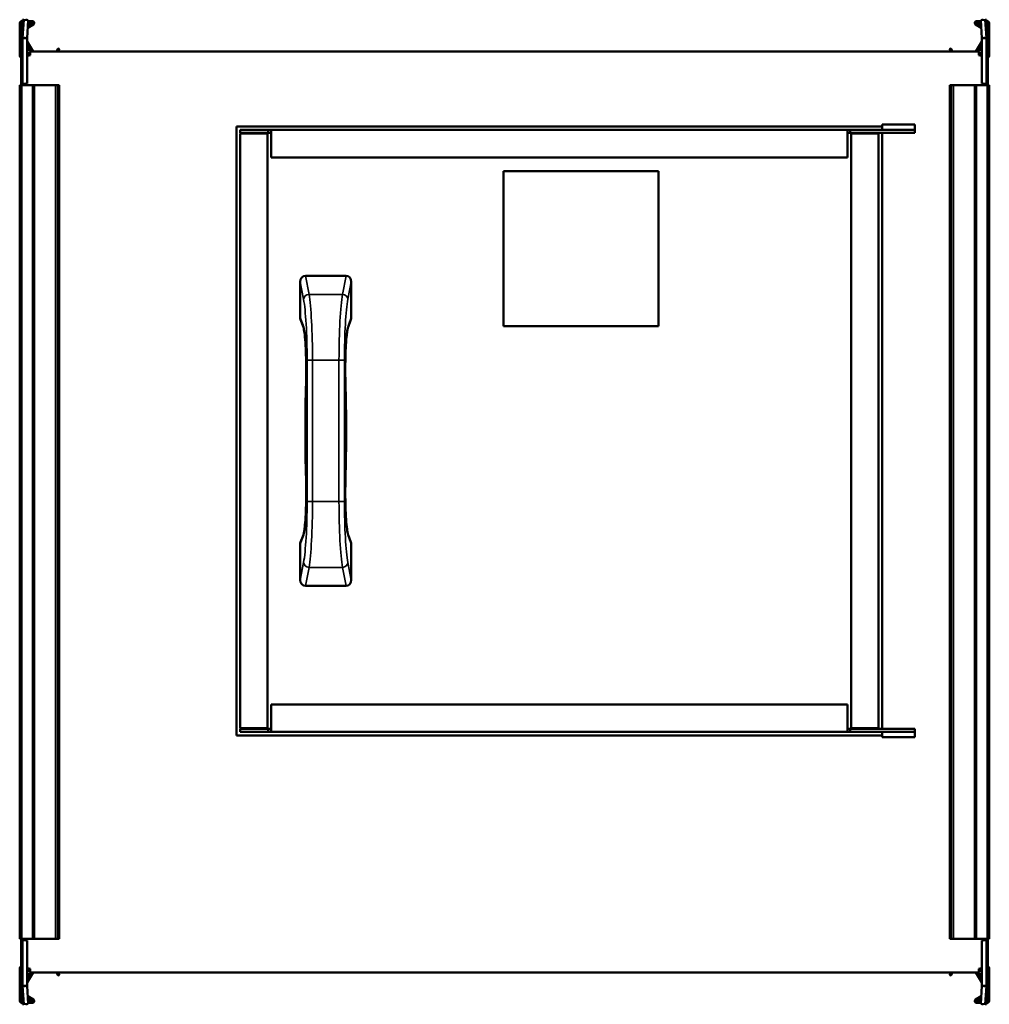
# Model space of a CAD drawing. Header units: millimetres. Extents: x 154 to 686, y 27 to 567.
import ezdxf

# ---------------------------------------------------------------- set-up
doc = ezdxf.new("R2010")
doc.units = ezdxf.units.MM
doc.header["$LTSCALE"] = 2
doc.layers.add('Widoczne (ISO)', color=7, linetype='Continuous', lineweight=50)
doc.layers.add('Widoczne wąskie (ISO)', color=7, linetype='Continuous', lineweight=35)

msp = doc.modelspace()

# ---------------------------------------------------------------- linework, layer by layer
at = {"layer": 'Widoczne (ISO)'}
for p, q in [((155.81, 566.99), (156.42, 566.97)), ((683.58, 566.97), (684.19, 566.99)), ((154.2, 547.2), (154.2, 565)), ((155, 553.4), (155, 565.4)), ((155, 565.4), (155.8, 565.4)), ((155.4, 566.2), (155.8, 566.2)), ((155.8, 566.94), (155.8, 556.94)), ((156.42, 566.97), (155.81, 557.06)), ((156.42, 566.97), (158.91, 566.81)), ((157.51, 566.9), (158.3, 566.9)), ((158.3, 566.9), (158.3, 566.87)), ((158.3, 556.91), (158.91, 566.81)), ((161.7, 564.33), (158.65, 562.57)), ((158.71, 563.53), (161.3, 565.03)), ((161.2, 565.4), (158.82, 565.4)), ((158.87, 566.2), (161.2, 566.2)), ((678.3, 564.33), (681.35, 562.57)), ((681.29, 563.53), (678.7, 565.03)), ((681.13, 566.2), (678.8, 566.2)), ((678.8, 565.4), (681.18, 565.4)), ((683.58, 566.97), (681.09, 566.81)), ((681.09, 566.81), (681.7, 556.91)), ((681.7, 566.9), (681.7, 566.87)), ((681.7, 566.9), (682.49, 566.9)), ((684.19, 557.06), (683.58, 566.97)), ((684.2, 556.94), (684.2, 566.94)), ((684.6, 566.2), (684.2, 566.2)), ((685, 565.4), (684.2, 565.4)), ((685, 565.4), (685, 553.4)), ((685.8, 547.2), (685.8, 565)), ((155.8, 556.83), (155.8, 556.94)), ((157.2, 556.83), (155.8, 556.83)), ((155.8, 556.83), (155.8, 531.9)), ((155.81, 557.06), (157.2, 556.97)), ((157.2, 556.97), (158.3, 556.91)), ((158.3, 556.83), (157.2, 556.83)), ((158.3, 556.83), (158.3, 556.87)), ((158.3, 531.91), (158.3, 556.83)), ((681.7, 556.91), (682.8, 556.97)), ((681.7, 556.83), (681.7, 556.87)), ((682.8, 556.83), (681.7, 556.83)), ((681.7, 556.83), (681.7, 531.91)), ((682.8, 556.97), (684.19, 557.06)), ((684.2, 556.83), (682.8, 556.83)), ((684.2, 556.83), (684.2, 556.94)), ((684.2, 531.9), (684.2, 556.83)), ((155, 552.9), (155, 553.4)), ((155, 550.69), (155, 552.9)), ((155, 552.9), (155.8, 552.9)), ((155.8, 552.89), (155, 550.69)), ((160.61, 549.5), (158.3, 553.51)), ((158.33, 555.06), (161.54, 549.5)), ((174.29, 549.5), (175.18, 551.03)), ((175.45, 551.1), (175.8, 550.9)), ((664.55, 551.1), (664.2, 550.9)), ((665.71, 549.5), (664.82, 551.03)), ((681.67, 555.06), (678.46, 549.5)), ((679.39, 549.5), (681.7, 553.51)), ((685, 552.9), (684.2, 552.9)), ((684.2, 552.89), (685, 550.69)), ((685, 553.4), (685, 552.9)), ((685, 552.9), (685, 550.69)), ((155, 549.81), (155, 550.69)), ((155, 549.81), (155.35, 549.68)), ((155, 548.6), (155, 548)), ((155.14, 548), (155, 548)), ((155, 547), (155, 548)), ((155.09, 547), (155, 547)), ((155, 546), (155, 546.22)), ((155, 542.5), (155, 546)), ((155.22, 548.8), (155.2, 548.8)), ((158.3, 550.4), (159.4, 550.4)), ((159.4, 548.8), (158.3, 548.8)), ((160, 548), (158.3, 548)), ((160, 549.5), (680, 549.5)), ((160, 547.5), (160, 549.5)), ((175.87, 550.63), (175.22, 549.5)), ((664.13, 550.63), (664.78, 549.5)), ((680, 549.5), (680, 547.5)), ((681.7, 548), (680, 548)), ((681.7, 550.4), (680.6, 550.4)), ((680.6, 548.8), (681.7, 548.8)), ((685, 549.81), (684.65, 549.68)), ((684.78, 548.8), (684.8, 548.8)), ((685, 548), (684.86, 548)), ((685, 547), (684.91, 547)), ((685, 550.69), (685, 549.81)), ((685, 548.6), (685, 548)), ((685, 547), (685, 548)), ((685, 546), (685, 546.22)), ((685, 546), (685, 542.5)), ((155, 542.5), (155, 539.84)), ((685, 539.84), (685, 542.5)), ((155, 534.72), (155, 539.84)), ((155, 532.4), (155, 534.72)), ((685, 539.84), (685, 534.72)), ((685, 534.72), (685, 532.4)), ((155.4, 531), (154.2, 531)), ((154.2, 531), (154.2, 63)), ((155, 532.4), (155.8, 532.4)), ((155, 531.9), (155, 532.4)), ((155, 531.9), (155.8, 531.9)), ((155, 531.9), (155, 531)), ((155.4, 531), (161.2, 531)), ((155.8, 531.9), (157.5, 531.9)), ((157.5, 531.91), (157.5, 531.9)), ((158.3, 531.91), (157.5, 531.91)), ((157.5, 531.9), (157.5, 531)), ((162.2, 531), (161.2, 531)), ((162.2, 531), (173.78, 531)), ((162.2, 531), (162.2, 63)), ((173.78, 531), (173.95, 531)), ((173.95, 531), (175.18, 531)), ((175.45, 531), (175.18, 531)), ((175.45, 531), (175.8, 531)), ((175.9, 531), (175.8, 531)), ((175.9, 531), (175.9, 63)), ((664.1, 531), (664.2, 531)), ((664.1, 63), (664.1, 531)), ((664.55, 531), (664.2, 531)), ((664.55, 531), (664.82, 531)), ((666.05, 531), (664.82, 531)), ((666.22, 531), (666.05, 531)), ((677.8, 531), (666.22, 531)), ((677.8, 531), (678.8, 531)), ((677.8, 63), (677.8, 531)), ((684.6, 531), (678.8, 531)), ((682.5, 531.91), (681.7, 531.91)), ((682.5, 531.9), (682.5, 531.91)), ((682.5, 531.9), (684.2, 531.9)), ((682.5, 531), (682.5, 531.9)), ((685, 532.4), (684.2, 532.4)), ((685, 531.9), (684.2, 531.9)), ((684.6, 531), (685.8, 531)), ((685, 532.4), (685, 531.9)), ((685, 531), (685, 531.9)), ((685.8, 63), (685.8, 531)), ((627, 508.5), (273, 508.5)), ((273, 508.5), (273, 174.5)), ((627, 509.5), (645, 509.5)), ((627, 509.5), (627, 506.5)), ((645, 506.5), (645, 509.5)), ((275, 506.5), (290.5, 506.5)), ((275, 505), (275, 506.5)), ((275, 505), (290.5, 505)), ((275, 178.5), (275, 504.5)), ((275, 504.5), (278, 504.5)), ((278, 504.5), (278, 505)), ((278, 504.5), (290, 504.5)), ((290, 504.5), (290, 178.5)), ((290.5, 506.5), (292, 506.5)), ((290.5, 506.5), (290.5, 505)), ((292, 505), (290.5, 505)), ((292, 506.5), (608, 506.5)), ((292, 503.5), (292, 506.5)), ((292, 491.5), (292, 503.5)), ((608, 506.5), (609.5, 506.5)), ((608, 506.5), (608, 503.5)), ((609.5, 505), (608, 505)), ((608, 503.5), (608, 491.5)), ((609.5, 506.5), (645, 506.5)), ((609.5, 506.5), (609.5, 505)), ((609.5, 505), (645, 505)), ((610, 504.5), (622, 504.5)), ((610, 178.5), (610, 504.5)), ((622, 504.5), (622, 505)), ((622, 504.5), (625, 504.5)), ((625, 504.5), (625, 178.5)), ((627, 178), (627, 505)), ((645, 506.5), (645, 505)), ((608, 491.5), (292, 491.5)), ((419.5, 484), (419.5, 399)), ((504.5, 484), (419.5, 484)), ((504.5, 399), (504.5, 484)), ((308, 403.65), (308, 423.31)), ((310.89, 426.5), (333.11, 426.5)), ((336, 423.31), (336, 403.65)), ((309.73, 398.45), (308.2, 402.53)), ((335.8, 402.53), (334.27, 398.45)), ((419.5, 399), (504.5, 399)), ((308.2, 280.47), (309.73, 284.55)), ((334.27, 284.55), (335.8, 280.47)), ((308, 259.69), (308, 279.35)), ((336, 279.35), (336, 259.69)), ((333.11, 256.5), (310.89, 256.5)), ((292, 191.5), (608, 191.5)), ((292, 179.5), (292, 191.5)), ((608, 191.5), (608, 179.5)), ((278, 178.5), (275, 178.5)), ((278, 178.5), (278, 178)), ((290, 178.5), (278, 178.5)), ((292, 176.5), (292, 179.5)), ((608, 179.5), (608, 176.5)), ((622, 178.5), (610, 178.5)), ((622, 178.5), (622, 178)), ((625, 178.5), (622, 178.5)), ((273, 174.5), (627, 174.5)), ((275, 176.5), (275, 178)), ((275, 178), (290.5, 178)), ((275, 176.5), (290.5, 176.5)), ((290.5, 176.5), (290.5, 178)), ((290.5, 178), (292, 178)), ((292, 176.5), (290.5, 176.5)), ((608, 176.5), (292, 176.5)), ((608, 178), (609.5, 178)), ((609.5, 176.5), (608, 176.5)), ((609.5, 178), (645, 178)), ((609.5, 176.5), (609.5, 178)), ((609.5, 176.5), (645, 176.5)), ((627, 176.5), (627, 173.5)), ((645, 173.5), (627, 173.5)), ((645, 178), (645, 176.5)), ((645, 173.5), (645, 176.5)), ((155.4, 63), (154.2, 63)), ((155, 63), (155, 62.1)), ((155, 62.1), (155.8, 62.1)), ((155, 61.6), (155, 62.1)), ((155, 59.28), (155, 61.6)), ((155, 61.6), (155.8, 61.6)), ((155.4, 63), (161.2, 63)), ((157.5, 62.1), (155.8, 62.1)), ((155.8, 62.1), (155.8, 37.17)), ((157.5, 63), (157.5, 62.1)), ((157.5, 62.1), (157.5, 62.09)), ((157.5, 62.09), (158.3, 62.09)), ((158.3, 37.17), (158.3, 62.09)), ((162.2, 63), (161.2, 63)), ((162.2, 63), (173.78, 63)), ((173.78, 63), (173.95, 63)), ((173.95, 63), (175.18, 63)), ((175.45, 63), (175.18, 63)), ((175.45, 63), (175.8, 63)), ((175.9, 63), (175.8, 63)), ((664.1, 63), (664.2, 63)), ((664.55, 63), (664.2, 63)), ((664.55, 63), (664.82, 63)), ((666.05, 63), (664.82, 63)), ((666.22, 63), (666.05, 63)), ((677.8, 63), (666.22, 63)), ((677.8, 63), (678.8, 63)), ((684.6, 63), (678.8, 63)), ((681.7, 62.09), (681.7, 37.17)), ((681.7, 62.09), (682.5, 62.09)), ((682.5, 62.1), (682.5, 63)), ((682.5, 62.09), (682.5, 62.1)), ((684.2, 62.1), (682.5, 62.1)), ((684.2, 37.17), (684.2, 62.1)), ((685, 62.1), (684.2, 62.1)), ((685, 61.6), (684.2, 61.6)), ((684.6, 63), (685.8, 63)), ((685, 62.1), (685, 63)), ((685, 62.1), (685, 61.6)), ((685, 61.6), (685, 59.28)), ((155, 54.16), (155, 59.28)), ((155, 54.16), (155, 51.5)), ((685, 59.28), (685, 54.16)), ((685, 51.5), (685, 54.16)), ((155, 48), (155, 51.5)), ((685, 51.5), (685, 48)), ((154.2, 46.8), (154.2, 29)), ((155, 48), (155, 47.78)), ((155, 47), (155.09, 47)), ((155, 47), (155, 46)), ((155, 46), (155.14, 46)), ((155, 45.4), (155, 46)), ((155, 44.19), (155.35, 44.32)), ((155, 43.31), (155, 44.19)), ((155, 41.1), (155, 43.31)), ((155.8, 41.11), (155, 43.31)), ((155.22, 45.2), (155.2, 45.2)), ((158.3, 46), (160, 46)), ((159.4, 45.2), (158.3, 45.2)), ((160.61, 44.5), (158.3, 40.49)), ((158.3, 43.6), (159.4, 43.6)), ((158.33, 38.94), (161.54, 44.5)), ((160, 46.5), (160, 44.5)), ((160, 44.5), (680, 44.5)), ((174.29, 44.5), (175.18, 42.97)), ((175.87, 43.37), (175.22, 44.5)), ((664.13, 43.37), (664.78, 44.5)), ((665.71, 44.5), (664.82, 42.97)), ((681.67, 38.94), (678.46, 44.5)), ((679.39, 44.5), (681.7, 40.49)), ((680, 46.5), (680, 44.5)), ((680, 46), (681.7, 46)), ((680.6, 45.2), (681.7, 45.2)), ((681.7, 43.6), (680.6, 43.6)), ((684.2, 41.11), (685, 43.31)), ((685, 44.19), (684.65, 44.32)), ((684.78, 45.2), (684.8, 45.2)), ((684.86, 46), (685, 46)), ((684.91, 47), (685, 47)), ((685, 48), (685, 47.78)), ((685, 47), (685, 46)), ((685, 45.4), (685, 46)), ((685, 44.19), (685, 43.31)), ((685, 43.31), (685, 41.1)), ((685.8, 46.8), (685.8, 29)), ((155, 40.6), (155, 41.1)), ((155, 41.1), (155.8, 41.1)), ((155, 28.6), (155, 40.6)), ((175.45, 42.9), (175.8, 43.1)), ((664.55, 42.9), (664.2, 43.1)), ((685, 41.1), (684.2, 41.1)), ((685, 41.1), (685, 40.6)), ((685, 40.6), (685, 28.6)), ((155.8, 37.17), (157.2, 37.17)), ((155.8, 37.17), (155.8, 37.06)), ((155.8, 37.06), (155.8, 27.06)), ((157.2, 37.03), (155.81, 36.94)), ((155.81, 36.94), (156.42, 27.03)), ((157.2, 37.17), (158.3, 37.17)), ((158.3, 37.09), (157.2, 37.03)), ((158.3, 37.17), (158.3, 37.13)), ((158.91, 27.19), (158.3, 37.09)), ((681.7, 37.09), (681.09, 27.19)), ((681.7, 37.17), (681.7, 37.13)), ((681.7, 37.17), (682.8, 37.17)), ((682.8, 37.03), (681.7, 37.09)), ((682.8, 37.17), (684.2, 37.17)), ((684.19, 36.94), (682.8, 37.03)), ((683.58, 27.03), (684.19, 36.94)), ((684.2, 37.17), (684.2, 37.06)), ((684.2, 27.06), (684.2, 37.06)), ((155, 28.6), (155.8, 28.6)), ((155.4, 27.8), (155.8, 27.8)), ((156.42, 27.03), (155.81, 27.01)), ((156.42, 27.03), (158.91, 27.19)), ((158.3, 27.1), (157.51, 27.1)), ((158.3, 27.1), (158.3, 27.13)), ((161.7, 29.67), (158.65, 31.43)), ((158.71, 30.47), (161.3, 28.97)), ((161.2, 28.6), (158.82, 28.6)), ((158.87, 27.8), (161.2, 27.8)), ((678.3, 29.67), (681.35, 31.43)), ((681.29, 30.47), (678.7, 28.97)), ((678.8, 28.6), (681.18, 28.6)), ((681.13, 27.8), (678.8, 27.8)), ((683.58, 27.03), (681.09, 27.19)), ((681.7, 27.1), (681.7, 27.13)), ((682.49, 27.1), (681.7, 27.1)), ((684.19, 27.01), (683.58, 27.03)), ((685, 28.6), (684.2, 28.6)), ((684.6, 27.8), (684.2, 27.8))]:
    msp.add_line(p, q, dxfattribs=at)
for centre, radius, start, end in [((155.4, 565), 1.2, 90, 180), ((161.2, 565.2), 1, 300, 90), ((161.2, 565.2), 0.2, 300, 90), ((678.8, 565.2), 1, 90, 240), ((678.8, 565.2), 0.2, 90, 240), ((684.6, 565), 1.2, 0, 90), ((158.5, 555.16), 0.2, 180, 210), ((175.35, 550.93), 0.2, 60, 150), ((175.7, 550.73), 0.2, 330, 60), ((664.3, 550.73), 0.2, 120, 210), ((664.65, 550.93), 0.2, 30, 120), ((681.5, 555.16), 0.2, 330, 0), ((155.2, 547.2), 1, 180, 262.2048), ((155.2, 548.6), 0.2, 90, 180), ((160, 542.5), 5, 90, 109.8769), ((159.4, 549.6), 0.8, 352.8192, 90), ((159.4, 549.6), 0.8, 270, 318.5904), ((680.6, 549.6), 0.8, 90, 187.1808), ((680.6, 549.6), 0.8, 221.4096, 270), ((680, 542.5), 5, 70.1231, 90), ((684.8, 548.6), 0.2, 0, 90), ((684.8, 547.2), 1, 277.7959, 0), ((160, 542.5), 5, 173.894, 180), ((680, 542.5), 5, 0, 6.106), ((160, 51.5), 5, 180, 186.106), ((680, 51.5), 5, 353.894, 0), ((155.2, 46.8), 1, 97.7959, 180), ((155.2, 45.4), 0.2, 180, 270), ((160, 51.5), 5, 250.1231, 270), ((159.4, 44.4), 0.8, 41.4096, 90), ((159.4, 44.4), 0.8, 270, 7.1808), ((175.7, 43.27), 0.2, 300, 30), ((664.3, 43.27), 0.2, 150, 240), ((680.6, 44.4), 0.8, 172.8192, 270), ((680, 51.5), 5, 270, 289.8769), ((680.6, 44.4), 0.8, 90, 138.5904), ((684.8, 45.4), 0.2, 270, 0), ((684.8, 46.8), 1, 0, 82.2048), ((158.5, 38.84), 0.2, 150, 180), ((175.35, 43.07), 0.2, 210, 300), ((664.65, 43.07), 0.2, 240, 330), ((681.5, 38.84), 0.2, 0, 30), ((155.4, 29), 1.2, 180, 270), ((161.2, 28.8), 1, 270, 60), ((161.2, 28.8), 0.2, 270, 60), ((678.8, 28.8), 1, 120, 270), ((678.8, 28.8), 0.2, 120, 270), ((684.6, 29), 1.2, 270, 0)]:
    msp.add_arc(centre, radius, start, end, dxfattribs=at)
for centre, major_axis, ratio, start_param, end_param in [((311.01, 423.18), (-0.62, 3.28), 0.899459, 6.113507, 7.645297), ((332.99, 423.18), (0.62, 3.28), 0.899459, 4.921073, 6.452863), ((311.01, 403.59), (1.09, -2.9), 0.968079, 4.342822, 4.712389), ((332.99, 403.59), (-1.09, -2.9), 0.968079, 1.570796, 1.940363), ((312.54, 399.51), (-2.81, -1.05), 0.968079, 0, 0.00043), ((331.46, 399.51), (2.81, -1.05), 0.968079, 6.282755, 6.283185), ((314.18, 367.71), (-3, 0.08), 0.296252, 0.001016, 0.005219), ((329.82, 367.71), (3, 0.08), 0.296252, 6.277966, 6.28217), ((314.18, 315.29), (-3, -0.08), 0.296252, 6.277966, 6.28217), ((329.82, 315.29), (3, -0.08), 0.296252, 0.001016, 0.005219), ((312.54, 283.49), (-2.81, 1.05), 0.968079, 6.282755, 6.283186), ((331.46, 283.49), (2.81, 1.05), 0.968079, 0, 0.00043), ((311.01, 279.41), (1.09, 2.9), 0.968079, 1.570796, 1.940363), ((332.99, 279.41), (-1.09, 2.9), 0.968079, 4.342822, 4.712389), ((311.01, 259.82), (-0.62, -3.28), 0.899459, 4.921073, 6.452863), ((332.99, 259.82), (0.62, -3.28), 0.899459, 6.113507, 7.645297)]:
    msp.add_ellipse(centre, major_axis=major_axis, ratio=ratio, start_param=start_param, end_param=end_param, dxfattribs=at)
for points in [[(155.81, 566.99), (155.81, 566.97), (155.8, 566.96), (155.8, 566.94)], [(684.2, 566.94), (684.2, 566.96), (684.19, 566.97), (684.19, 566.99)], [(158.3, 566.87), (158.3, 566.86), (158.3, 566.86), (158.3, 566.85)], [(681.7, 566.85), (681.7, 566.86), (681.7, 566.86), (681.7, 566.87)], [(155.8, 556.94), (155.8, 556.98), (155.81, 557.02), (155.81, 557.06)], [(158.3, 556.91), (158.3, 556.89), (158.3, 556.88), (158.3, 556.87)], [(681.7, 556.87), (681.7, 556.88), (681.7, 556.89), (681.7, 556.91)], [(684.19, 557.06), (684.19, 557.02), (684.2, 556.98), (684.2, 556.94)], [(310.83, 341.5), (310.83, 350.36), (310.95, 359.33), (311.18, 367.79)], [(332.82, 367.79), (333.05, 359.33), (333.17, 350.36), (333.17, 341.5)], [(311.18, 315.21), (310.95, 323.67), (310.83, 332.64), (310.83, 341.5)], [(333.17, 341.5), (333.17, 332.64), (333.05, 323.67), (332.82, 315.21)], [(155.81, 36.94), (155.81, 36.98), (155.8, 37.02), (155.8, 37.06)], [(158.3, 37.13), (158.3, 37.12), (158.3, 37.11), (158.3, 37.09)], [(681.7, 37.09), (681.7, 37.11), (681.7, 37.12), (681.7, 37.13)], [(684.2, 37.06), (684.2, 37.02), (684.19, 36.98), (684.19, 36.94)], [(155.8, 27.06), (155.8, 27.04), (155.81, 27.03), (155.81, 27.01)], [(158.3, 27.15), (158.3, 27.14), (158.3, 27.14), (158.3, 27.13)], [(681.7, 27.13), (681.7, 27.14), (681.7, 27.14), (681.7, 27.15)], [(684.19, 27.01), (684.19, 27.03), (684.2, 27.04), (684.2, 27.06)]]:
    msp.add_open_spline(points, degree=3, dxfattribs=at)
for points, knots in [([(155, 539.84), (155.02, 541.75), (155.03, 543.67), (155.05, 545.47), (155.06, 545.99), (155.07, 546.38), (155.07, 546.53), (155.11, 547.94), (155.22, 548.89), (155.35, 549.68)], [-1.95287, -1.95287, -1.95287, -1.95287, -0.854643, -0.854643, -0.82091, -0.82091, -0.798868, -0.798868, -0.619017, -0.619017, -0.619017, -0.619017]), ([(155.8, 546), (155.79, 545.99), (155.77, 545.99), (155.74, 545.98), (155.73, 545.98), (155.7, 545.97), (155.69, 545.97), (155.64, 545.92), (155.61, 545.87), (155.54, 545.7), (155.5, 545.56), (155.36, 544.9), (155.29, 544.07), (155.16, 541.98), (155.11, 540.62), (155.04, 537.77), (155.02, 536.19), (155, 534.72)], [-4.294451, -4.294451, -4.294451, -4.294451, -4.260976, -4.260976, -4.225754, -4.225754, -4.190018, -4.190018, -4.104754, -4.104754, -3.964207, -3.964207, -3.45937, -3.45937, -2.870368, -2.870368, -2.287369, -2.287369, -2.287369, -2.287369]), ([(684.2, 546), (684.21, 545.99), (684.23, 545.99), (684.25, 545.99), (684.26, 545.98), (684.28, 545.98), (684.28, 545.98), (684.32, 545.97), (684.34, 545.94), (684.4, 545.85), (684.43, 545.78), (684.5, 545.56), (684.54, 545.38), (684.65, 544.74), (684.7, 544.14), (684.82, 542.44), (684.87, 541.07), (684.95, 538.08), (684.98, 536.3), (685, 534.72)], [0.395755, 0.395755, 0.395755, 0.395755, 0.408065, 0.408065, 0.41657, 0.41657, 0.424022, 0.424022, 0.506629, 0.506629, 0.609066, 0.609066, 0.795832, 0.795832, 1.287097, 1.287097, 2.195023, 2.195023, 3.203538, 3.203538, 3.203538, 3.203538]), ([(685, 539.84), (684.99, 541.2), (684.98, 542.45), (684.96, 544.25), (684.95, 544.99), (684.94, 545.76), (684.94, 546.08), (684.93, 546.44), (684.93, 546.62), (684.91, 547.05), (684.9, 547.3), (684.84, 548.25), (684.78, 548.93), (684.66, 549.63), (684.66, 549.66), (684.65, 549.68)], [0.4926398, 0.4926398, 0.4926398, 0.4926398, 0.5669172, 0.5669172, 0.6175904, 0.6175904, 0.6200707, 0.6200707, 0.6224298, 0.6224298, 0.6258618, 0.6258618, 0.63518, 0.63518, 0.6355201, 0.6355201, 0.6355201, 0.6355201]), ([(311.18, 367.79), (311.25, 370.26), (311.29, 372.89), (311.28, 378.07), (311.24, 380.7), (311.09, 385.59), (310.98, 387.92), (310.7, 392.02), (310.53, 393.84), (310.16, 396.64), (309.95, 397.71), (309.78, 398.33), (309.75, 398.41), (309.73, 398.45)], [0, 0, 0, 0, 0.775988, 0.775988, 1.555919, 1.555919, 2.329468, 2.329468, 3.105971, 3.105971, 3.853527, 3.853527, 4.021741, 4.021741, 4.021741, 4.021741]), ([(334.27, 398.45), (334.23, 398.36), (334.15, 398.08), (333.95, 397.21), (333.83, 396.52), (333.56, 394.56), (333.41, 393.13), (333.13, 389.68), (333, 387.54), (332.82, 382.95), (332.75, 380.43), (332.7, 375.32), (332.71, 372.67), (332.78, 369.34), (332.79, 368.56), (332.82, 367.79)], [0, 0, 0, 0, 0.36466, 0.36466, 0.838696, 0.838696, 1.493614, 1.493614, 2.241887, 2.241887, 3.007999, 3.007999, 3.784601, 3.784601, 4.026286, 4.026286, 4.026286, 4.026286]), ([(309.73, 284.55), (309.77, 284.63), (309.85, 284.89), (310.03, 285.71), (310.15, 286.36), (310.42, 288.26), (310.57, 289.67), (310.85, 293.07), (310.98, 295.15), (311.17, 299.69), (311.24, 302.23), (311.3, 307.35), (311.29, 310), (311.23, 313.44), (311.21, 314.33), (311.18, 315.21)], [0, 0, 0, 0, 0.347779, 0.347779, 0.805973, 0.805973, 1.466165, 1.466165, 2.202016, 2.202016, 2.975555, 2.975555, 3.751447, 3.751447, 4.026374, 4.026374, 4.026374, 4.026374]), ([(332.82, 315.21), (332.75, 312.74), (332.71, 310.12), (332.72, 304.93), (332.76, 302.31), (332.91, 297.41), (333.02, 295.08), (333.3, 290.98), (333.47, 289.17), (333.84, 286.36), (334.05, 285.27), (334.22, 284.67), (334.25, 284.59), (334.27, 284.55)], [0, 0, 0, 0, 0.77569, 0.77569, 1.555437, 1.555437, 2.330247, 2.330247, 3.103719, 3.103719, 3.858164, 3.858164, 4.021776, 4.021776, 4.021776, 4.021776]), ([(155.8, 48), (155.79, 48.01), (155.77, 48.01), (155.75, 48.01), (155.74, 48.02), (155.72, 48.02), (155.72, 48.02), (155.68, 48.03), (155.66, 48.06), (155.6, 48.15), (155.57, 48.22), (155.5, 48.44), (155.46, 48.62), (155.35, 49.26), (155.3, 49.86), (155.18, 51.56), (155.13, 52.93), (155.05, 55.92), (155.02, 57.7), (155, 59.28)], [0.395755, 0.395755, 0.395755, 0.395755, 0.408065, 0.408065, 0.41657, 0.41657, 0.424022, 0.424022, 0.506629, 0.506629, 0.609066, 0.609066, 0.795832, 0.795832, 1.287097, 1.287097, 2.195023, 2.195023, 3.203538, 3.203538, 3.203538, 3.203538]), ([(155, 54.16), (155.01, 52.8), (155.02, 51.55), (155.04, 49.75), (155.05, 49.01), (155.06, 48.24), (155.06, 47.92), (155.07, 47.56), (155.07, 47.38), (155.09, 46.95), (155.1, 46.7), (155.16, 45.75), (155.22, 45.07), (155.34, 44.37), (155.34, 44.34), (155.35, 44.32)], [0.4926398, 0.4926398, 0.4926398, 0.4926398, 0.5669172, 0.5669172, 0.6175904, 0.6175904, 0.6200707, 0.6200707, 0.6224298, 0.6224298, 0.6258618, 0.6258618, 0.63518, 0.63518, 0.6355201, 0.6355201, 0.6355201, 0.6355201]), ([(684.2, 48), (684.21, 48.01), (684.23, 48.01), (684.26, 48.02), (684.27, 48.02), (684.3, 48.03), (684.31, 48.03), (684.36, 48.08), (684.39, 48.13), (684.46, 48.3), (684.5, 48.44), (684.64, 49.1), (684.71, 49.93), (684.84, 52.02), (684.89, 53.38), (684.96, 56.23), (684.98, 57.81), (685, 59.28)], [-4.294451, -4.294451, -4.294451, -4.294451, -4.260976, -4.260976, -4.225754, -4.225754, -4.190018, -4.190018, -4.104754, -4.104754, -3.964207, -3.964207, -3.45937, -3.45937, -2.870368, -2.870368, -2.287369, -2.287369, -2.287369, -2.287369]), ([(685, 54.16), (684.98, 52.25), (684.97, 50.33), (684.95, 48.53), (684.94, 48.01), (684.93, 47.62), (684.93, 47.47), (684.89, 46.06), (684.78, 45.11), (684.65, 44.32)], [-1.95287, -1.95287, -1.95287, -1.95287, -0.854643, -0.854643, -0.82091, -0.82091, -0.798868, -0.798868, -0.619017, -0.619017, -0.619017, -0.619017])]:
    msp.add_open_spline(points, degree=3, knots=knots, dxfattribs=at)
at = {"layer": 'Widoczne wąskie (ISO)'}
for p, q in [((155, 553.4), (155.8, 553.4)), ((685, 553.4), (684.2, 553.4)), ((155.4, 531), (155.4, 63)), ((161.2, 531), (161.2, 63)), ((173.78, 531), (173.78, 63)), ((173.95, 531), (173.95, 63)), ((175.18, 531), (175.18, 63)), ((175.45, 531), (175.45, 63)), ((175.8, 531), (175.8, 63)), ((664.2, 63), (664.2, 531)), ((664.55, 63), (664.55, 531)), ((664.82, 63), (664.82, 531)), ((666.05, 63), (666.05, 531)), ((666.22, 63), (666.22, 531)), ((678.8, 63), (678.8, 531)), ((684.6, 63), (684.6, 531)), ((308, 423.31), (309.84, 413.66)), ((312.82, 416.37), (310.89, 426.5)), ((333.11, 426.5), (331.18, 416.37)), ((334.16, 413.66), (336, 423.31)), ((312.82, 416.37), (331.18, 416.37)), ((309.56, 399.51), (308, 403.65)), ((336, 403.65), (334.44, 399.51)), ((311.75, 380.27), (311.91, 380.27)), ((311.75, 380.27), (311.75, 302.73)), ((311.91, 380.27), (314.74, 380.27)), ((314.74, 380.27), (329.26, 380.27)), ((314.74, 302.73), (314.74, 380.27)), ((329.26, 380.27), (329.26, 302.73)), ((329.26, 380.27), (332.09, 380.27)), ((332.09, 380.27), (332.25, 380.27)), ((332.25, 302.73), (332.25, 380.27)), ((310.83, 341.5), (310.84, 341.5)), ((333.16, 341.5), (333.17, 341.5)), ((311.75, 302.73), (311.91, 302.73)), ((311.91, 302.73), (314.74, 302.73)), ((314.74, 302.73), (329.26, 302.73)), ((329.26, 302.73), (332.09, 302.73)), ((332.09, 302.73), (332.25, 302.73)), ((308, 279.35), (309.56, 283.49)), ((334.44, 283.49), (336, 279.35)), ((309.84, 269.34), (308, 259.69)), ((310.89, 256.5), (312.82, 266.63)), ((312.82, 266.63), (331.18, 266.63)), ((331.18, 266.63), (333.11, 256.5)), ((336, 259.69), (334.16, 269.34)), ((155, 40.6), (155.8, 40.6)), ((685, 40.6), (684.2, 40.6))]:
    msp.add_line(p, q, dxfattribs=at)
for centre, major_axis, ratio, start_param, end_param in [((312.82, 413.66), (-2.95, -0.56), 0.899459, 4.542711, 6.074501), ((311.38, 380.27), (0, 40), 0.084091, 4.712389, 5.837884), ((332.62, 380.27), (0, -40), 0.084091, 3.586894, 4.712389), ((331.18, 413.66), (2.95, -0.56), 0.899459, 0.208684, 1.740474), ((308.39, 380.27), (0, -37), 0.090909, 1.570796, 2.696292), ((335.61, 380.27), (0, 37), 0.090909, 0.445301, 1.570796), ((312.54, 399.51), (-2.81, -1.05), 0.968079, 5.913618, 6.283185), ((309.02, 375.14), (0, 25.07), 0.090909, 4.41151, 6.045349), ((334.98, 375.14), (0, -25.07), 0.090909, 3.379429, 5.013268), ((331.46, 399.51), (2.81, -1.05), 0.968079, 0, 0.369567), ((318.69, 342.14), (0, 86.28), 0.090909, 1.269917, 1.57822), ((314.18, 367.71), (-3, 0.08), 0.296252, 0.005219, 0.094933), ((329.82, 367.71), (3, 0.08), 0.296252, 6.188252, 6.277966), ((325.31, 342.14), (0, -86.28), 0.090909, 1.563373, 1.871675), ((318.69, 340.86), (0, 86.28), 0.090909, 1.563373, 1.871675), ((325.31, 340.86), (0, -86.28), 0.090909, 1.269917, 1.57822), ((309.02, 307.86), (0, 25.07), 0.090909, 3.379429, 5.013268), ((314.18, 315.29), (-3, -0.08), 0.296252, 6.188252, 6.277966), ((334.98, 307.86), (0, -25.07), 0.090909, 4.41151, 6.045349), ((329.82, 315.29), (3, -0.08), 0.296252, 0.005219, 0.094933), ((308.39, 302.73), (0, -37), 0.090909, 0.445301, 1.570796), ((311.38, 302.73), (0, 40), 0.084091, 3.586894, 4.712389), ((332.62, 302.73), (0, -40), 0.084091, 4.712389, 5.837884), ((335.61, 302.73), (0, 37), 0.090909, 1.570796, 2.696292), ((312.54, 283.49), (-2.81, 1.05), 0.968079, 0, 0.369567), ((331.46, 283.49), (2.81, 1.05), 0.968079, 5.913618, 6.283185), ((312.82, 269.34), (-2.95, 0.56), 0.899459, 0.208684, 1.740474), ((331.18, 269.34), (2.95, 0.56), 0.899459, 4.542711, 6.074501)]:
    msp.add_ellipse(centre, major_axis=major_axis, ratio=ratio, start_param=start_param, end_param=end_param, dxfattribs=at)

doc.saveas('drawing.dxf')
